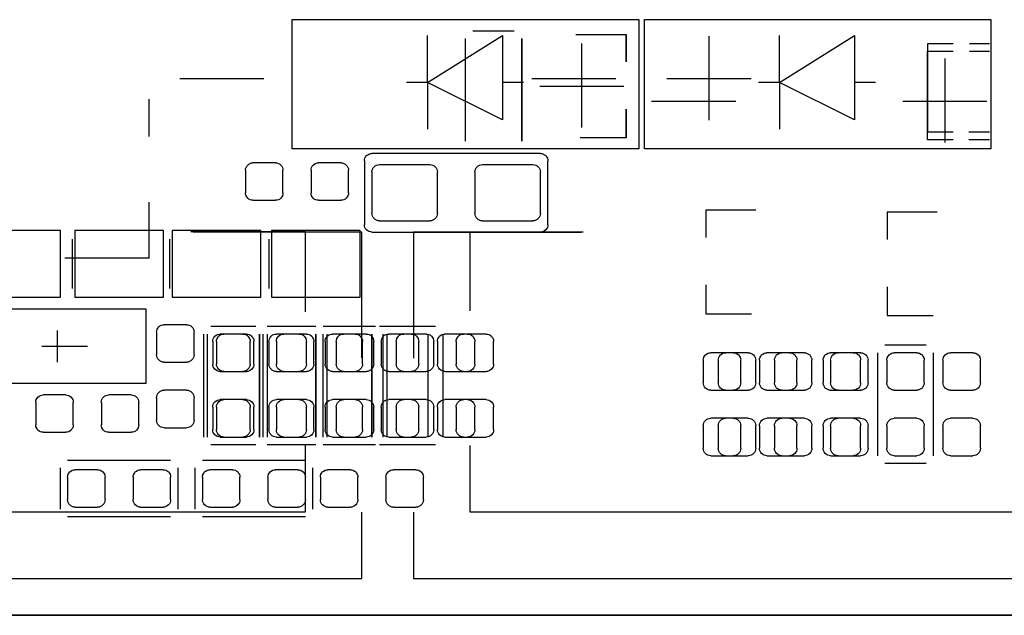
# Model space of a CAD drawing. Header units: inches. Extents: x -2.12 to 5.58, y -1.38 to 1.5.
# Tile 2 of 32: x -1.5 to -0.97, y -1.38 to -1.06. Entities that reach past the tile are written whole.
import ezdxf

# ---------------------------------------------------------------- set-up
doc = ezdxf.new("R2010")
doc.units = ezdxf.units.IN
doc.header["$MEASUREMENT"] = 0
for name, color, linetype in [('INTF_BLUE', 7, 'Continuous'), ('INTF_GREEN_1', 7, 'Continuous'), ('INTF_GREEN_2', 7, 'Continuous'), ('INTF_GREEN_3', 7, 'Continuous'), ('INTF_MAGENTA', 7, 'Continuous'), ('INTF_RED', 7, 'Continuous'), ('INTF_RED_2', 7, 'Continuous'), ('INTF_YELLOW_1', 7, 'Continuous'), ('INTF_YELLOW_2', 7, 'Continuous'), ('INTF_YELLOW_3', 7, 'Continuous'), ('WHITE', 7, 'Continuous')]:
    doc.layers.add(name, color=color, linetype=linetype)

# ---------------------------------------------------------------- blocks, each defined once
blk = doc.blocks.new('DDD71C7C7C9CF9294EF7B95702A5EAB48181DBE0$$$B8A4396250C5687B1D31E70758B30729E1AC4426')
at = {"layer": 'INTF_GREEN_2', "color": 3}
for p, q in [((-261.715, -124.15), (-176.714, -124.15)), ((-176.714, -124.15), (-261.715, -124.15))]:
    blk.add_line(p, q, dxfattribs=at)
at = {"layer": 'INTF_MAGENTA', "color": 6}
for p, q in [((-198.387, -116.065), (-198.387, -117.818)), ((-193.688, -116.065), (-198.387, -116.065)), ((-193.688, -117.818), (-193.688, -116.065)), ((-193.612, -116.065), (-193.612, -117.818)), ((-188.912, -116.065), (-193.612, -116.065)), ((-188.912, -117.818), (-188.912, -116.065)), ((-196.538, -116.281), (-196.538, -117.424)), ((-195.522, -116.916), (-196.538, -116.281)), ((-195.522, -116.916), (-195.522, -116.281)), ((-194.568, -117.427), (-194.568, -116.287)), ((-191.763, -116.281), (-191.763, -117.424)), ((-190.747, -116.916), (-191.763, -116.281)), ((-190.747, -116.916), (-190.747, -116.281)), ((-195.136, -116.87), (-193.995, -116.87)), ((-193.302, -116.87), (-192.161, -116.87)), ((-188.526, -116.87), (-187.386, -116.87)), ((-196.825, -116.916), (-196.538, -116.916)), ((-196.538, -117.424), (-195.522, -116.916)), ((-195.522, -116.916), (-195.237, -116.916)), ((-195.522, -116.916), (-195.522, -117.551)), ((-192.05, -116.916), (-191.763, -116.916)), ((-191.763, -117.424), (-190.747, -116.916)), ((-190.747, -116.916), (-190.461, -116.916)), ((-190.747, -116.916), (-190.747, -117.551)), ((-198.387, -117.818), (-193.688, -117.818)), ((-193.612, -117.818), (-188.912, -117.818)), ((-192.278, -117.881), (-189.992, -117.881)), ((-192.38, -118.847), (-192.38, -117.983)), ((-189.89, -117.983), (-189.89, -118.847)), ((-197.662, -118.678), (-196.983, -118.678)), ((-196.983, -118.678), (-196.983, -119.049)), ((-195.199, -118.653), (-194.52, -118.653)), ((-194.52, -118.653), (-194.52, -119.024)), ((-189.992, -118.948), (-192.278, -118.948)), ((-189.832, -119.832), (-189.832, -118.928)), ((-189.832, -118.928), (-188.628, -118.928)), ((-188.628, -118.928), (-188.628, -119.832)), ((-188.485, -119.832), (-188.485, -118.928)), ((-188.485, -118.928), (-187.282, -118.928)), ((-187.282, -118.928), (-187.282, -119.832)), ((-187.165, -119.832), (-187.165, -118.928)), ((-187.165, -118.928), (-185.961, -118.928)), ((-185.961, -118.928), (-185.961, -119.832)), ((-185.768, -119.832), (-185.768, -118.928)), ((-185.768, -118.928), (-184.564, -118.928)), ((-188.593, -119.046), (-188.593, -119.714)), ((-187.246, -119.046), (-187.246, -119.714)), ((-185.925, -119.046), (-185.925, -119.714)), ((-194.52, -119.666), (-194.52, -120.056)), ((-196.983, -119.692), (-196.983, -120.082)), ((-188.628, -119.832), (-189.832, -119.832)), ((-187.282, -119.832), (-188.485, -119.832)), ((-185.961, -119.832), (-187.165, -119.832)), ((-184.564, -119.832), (-185.768, -119.832)), ((-194.52, -120.056), (-195.141, -120.056)), ((-186.931, -119.996), (-184.721, -119.996)), ((-186.931, -120.999), (-186.931, -119.996)), ((-196.983, -120.082), (-197.605, -120.082)), ((-190.754, -121.73), (-190.754, -120.332)), ((-190.652, -120.231), (-190.094, -120.231)), ((-189.992, -120.332), (-189.992, -121.73)), ((-189.992, -121.73), (-189.992, -120.332)), ((-189.89, -120.231), (-189.332, -120.231)), ((-189.23, -121.73), (-189.23, -120.332)), ((-189.23, -120.332), (-189.23, -121.73)), ((-189.128, -120.231), (-188.57, -120.231)), ((-188.468, -121.73), (-188.468, -120.332)), ((-188.468, -120.332), (-188.468, -121.73)), ((-188.366, -120.231), (-187.808, -120.231)), ((-187.706, -120.332), (-187.706, -121.73)), ((-185.722, -120.282), (-185.722, -120.712)), ((-197.612, -121.984), (-197.612, -120.587)), ((-197.51, -120.485), (-196.952, -120.485)), ((-196.85, -120.587), (-196.85, -121.984)), ((-185.515, -120.498), (-186.136, -120.498)), ((-184.721, -120.999), (-186.931, -120.999)), ((-190.094, -121.831), (-190.652, -121.831)), ((-189.332, -121.831), (-189.89, -121.831)), ((-188.57, -121.831), (-189.128, -121.831)), ((-187.808, -121.831), (-188.366, -121.831)), ((-189.09, -122.047), (-187.693, -122.047)), ((-187.262, -122.047), (-185.864, -122.047)), ((-196.952, -122.085), (-197.51, -122.085)), ((-189.192, -122.707), (-189.192, -122.149)), ((-187.592, -122.149), (-187.592, -122.707)), ((-187.363, -122.707), (-187.363, -122.149)), ((-185.763, -122.149), (-185.763, -122.707)), ((-187.693, -122.809), (-189.09, -122.809)), ((-185.864, -122.809), (-187.262, -122.809))]:
    blk.add_line(p, q, dxfattribs=at)
for centre, start, end in [((-192.278, -117.983), 90, 180), ((-189.992, -117.983), 360, 90), ((-192.278, -118.847), 180, 270), ((-189.992, -118.847), 270, 0)]:
    blk.add_arc(centre, 0.102, start, end, dxfattribs=at)
at = {"layer": 'WHITE', "color": 7}
for p, q in [((-192.176, -118.034), (-191.491, -118.034)), ((-190.779, -118.034), (-190.094, -118.034)), ((-189.573, -118.008), (-189.268, -118.008)), ((-188.684, -118.008), (-188.379, -118.008)), ((-192.278, -118.694), (-192.278, -118.135)), ((-191.389, -118.135), (-191.389, -118.694)), ((-190.881, -118.694), (-190.881, -118.135)), ((-189.992, -118.135), (-189.992, -118.694)), ((-189.674, -118.415), (-189.674, -118.11)), ((-189.167, -118.11), (-189.167, -118.415)), ((-188.786, -118.415), (-188.786, -118.11)), ((-188.278, -118.11), (-188.278, -118.415)), ((-189.268, -118.516), (-189.573, -118.516)), ((-188.379, -118.516), (-188.684, -118.516)), ((-191.491, -118.796), (-192.176, -118.796)), ((-190.094, -118.796), (-190.779, -118.796)), ((-187.477, -120.206), (-187.173, -120.206)), ((-191.287, -120.332), (-190.983, -120.332)), ((-190.525, -120.332), (-190.221, -120.332)), ((-189.763, -120.332), (-189.459, -120.332)), ((-189.001, -120.332), (-188.697, -120.332)), ((-188.239, -120.332), (-187.935, -120.332)), ((-187.579, -120.612), (-187.579, -120.307)), ((-187.071, -120.307), (-187.071, -120.612)), ((-191.389, -120.739), (-191.389, -120.434)), ((-190.881, -120.434), (-190.881, -120.739)), ((-190.627, -120.739), (-190.627, -120.434)), ((-190.119, -120.434), (-190.119, -120.739)), ((-189.865, -120.739), (-189.865, -120.434)), ((-189.357, -120.434), (-189.357, -120.739)), ((-189.103, -120.739), (-189.103, -120.434)), ((-188.595, -120.434), (-188.595, -120.739)), ((-188.341, -120.739), (-188.341, -120.434)), ((-187.833, -120.434), (-187.833, -120.739)), ((-198.145, -120.587), (-197.841, -120.587)), ((-197.383, -120.587), (-197.079, -120.587)), ((-196.621, -120.587), (-196.317, -120.587)), ((-195.859, -120.587), (-195.555, -120.587)), ((-195.097, -120.587), (-194.793, -120.587)), ((-198.247, -120.993), (-198.247, -120.688)), ((-197.739, -120.688), (-197.739, -120.993)), ((-197.485, -120.993), (-197.485, -120.688)), ((-196.977, -120.688), (-196.977, -120.993)), ((-196.723, -120.993), (-196.723, -120.688)), ((-196.215, -120.688), (-196.215, -120.993)), ((-195.961, -120.993), (-195.961, -120.688)), ((-195.453, -120.688), (-195.453, -120.993)), ((-195.199, -120.993), (-195.199, -120.688)), ((-194.691, -120.688), (-194.691, -120.993)), ((-187.173, -120.713), (-187.477, -120.713)), ((-190.983, -120.841), (-191.287, -120.841)), ((-190.221, -120.841), (-190.525, -120.841)), ((-189.459, -120.841), (-189.763, -120.841)), ((-188.697, -120.841), (-189.001, -120.841)), ((-187.935, -120.841), (-188.239, -120.841)), ((-197.841, -121.094), (-198.145, -121.094)), ((-197.079, -121.094), (-197.383, -121.094)), ((-196.317, -121.094), (-196.621, -121.094)), ((-195.555, -121.094), (-195.859, -121.094)), ((-194.793, -121.094), (-195.097, -121.094)), ((-187.477, -121.094), (-187.173, -121.094)), ((-191.287, -121.222), (-190.983, -121.222)), ((-190.525, -121.222), (-190.221, -121.222)), ((-189.763, -121.222), (-189.459, -121.222)), ((-189.001, -121.222), (-188.697, -121.222)), ((-188.239, -121.222), (-187.935, -121.222)), ((-187.579, -121.501), (-187.579, -121.196)), ((-187.071, -121.196), (-187.071, -121.501)), ((-186.83, -121.564), (-186.83, -121.26)), ((-186.728, -121.158), (-186.423, -121.158)), ((-186.322, -121.26), (-186.322, -121.564)), ((-185.941, -121.564), (-185.941, -121.26)), ((-185.839, -121.158), (-185.534, -121.158)), ((-185.433, -121.26), (-185.433, -121.564)), ((-191.389, -121.628), (-191.389, -121.323)), ((-190.881, -121.323), (-190.881, -121.628)), ((-190.627, -121.628), (-190.627, -121.323)), ((-190.119, -121.323), (-190.119, -121.628)), ((-189.865, -121.628), (-189.865, -121.323)), ((-189.357, -121.323), (-189.357, -121.628)), ((-189.103, -121.628), (-189.103, -121.323)), ((-188.595, -121.323), (-188.595, -121.628)), ((-188.341, -121.628), (-188.341, -121.323)), ((-187.833, -121.323), (-187.833, -121.628)), ((-198.145, -121.475), (-197.841, -121.475)), ((-197.383, -121.475), (-197.079, -121.475)), ((-196.621, -121.475), (-196.317, -121.475)), ((-195.859, -121.475), (-195.555, -121.475)), ((-195.097, -121.475), (-194.793, -121.475)), ((-198.247, -121.882), (-198.247, -121.577)), ((-197.739, -121.577), (-197.739, -121.882)), ((-197.485, -121.882), (-197.485, -121.577)), ((-196.977, -121.577), (-196.977, -121.882)), ((-196.723, -121.882), (-196.723, -121.577)), ((-196.215, -121.577), (-196.215, -121.882)), ((-195.961, -121.882), (-195.961, -121.577)), ((-195.453, -121.577), (-195.453, -121.882)), ((-195.199, -121.882), (-195.199, -121.577)), ((-194.691, -121.577), (-194.691, -121.882)), ((-187.173, -121.603), (-187.477, -121.603)), ((-186.423, -121.666), (-186.728, -121.666)), ((-185.534, -121.666), (-185.839, -121.666)), ((-190.983, -121.73), (-191.287, -121.73)), ((-190.221, -121.73), (-190.525, -121.73)), ((-189.459, -121.73), (-189.763, -121.73)), ((-188.697, -121.73), (-189.001, -121.73)), ((-187.935, -121.73), (-188.239, -121.73)), ((-197.841, -121.984), (-198.145, -121.984)), ((-197.079, -121.984), (-197.383, -121.984)), ((-196.317, -121.984), (-196.621, -121.984)), ((-195.555, -121.984), (-195.859, -121.984)), ((-194.793, -121.984), (-195.097, -121.984)), ((-190.589, -122.174), (-190.284, -122.174)), ((-189.7, -122.174), (-189.395, -122.174)), ((-188.989, -122.174), (-188.684, -122.174)), ((-188.1, -122.174), (-187.795, -122.174)), ((-187.16, -122.174), (-186.855, -122.174)), ((-186.271, -122.174), (-185.966, -122.174)), ((-190.69, -122.58), (-190.69, -122.276)), ((-190.183, -122.276), (-190.183, -122.58)), ((-189.802, -122.58), (-189.802, -122.276)), ((-189.293, -122.276), (-189.293, -122.58)), ((-189.09, -122.58), (-189.09, -122.276)), ((-188.582, -122.276), (-188.582, -122.58)), ((-188.201, -122.58), (-188.201, -122.276)), ((-187.693, -122.276), (-187.693, -122.58)), ((-187.262, -122.58), (-187.262, -122.276)), ((-186.754, -122.276), (-186.754, -122.58)), ((-186.373, -122.58), (-186.373, -122.276)), ((-185.864, -122.276), (-185.864, -122.58)), ((-190.284, -122.682), (-190.589, -122.682)), ((-189.395, -122.682), (-189.7, -122.682)), ((-188.684, -122.682), (-188.989, -122.682)), ((-187.795, -122.682), (-188.1, -122.682)), ((-186.855, -122.682), (-187.16, -122.682)), ((-185.966, -122.682), (-186.271, -122.682))]:
    blk.add_line(p, q, dxfattribs=at)
for centre, start, end in [((-192.176, -118.135), 90, 180), ((-191.491, -118.135), 360, 90), ((-190.779, -118.135), 90, 180), ((-190.094, -118.135), 360, 90), ((-189.573, -118.11), 90, 180), ((-189.268, -118.11), 360, 90), ((-188.684, -118.11), 90, 180), ((-188.379, -118.11), 360, 90), ((-189.573, -118.415), 180, 270), ((-189.268, -118.415), 270, 0), ((-188.684, -118.415), 180, 270), ((-188.379, -118.415), 270, 0), ((-192.176, -118.694), 180, 270), ((-191.491, -118.694), 270, 0), ((-190.779, -118.694), 180, 270), ((-190.094, -118.694), 270, 0), ((-187.477, -120.307), 90, 180), ((-187.173, -120.307), 360, 90), ((-191.287, -120.434), 90, 180), ((-190.983, -120.434), 360, 90), ((-190.525, -120.434), 90, 180), ((-190.221, -120.434), 360, 90), ((-189.763, -120.434), 90, 180), ((-189.459, -120.434), 360, 90), ((-189.001, -120.434), 90, 180), ((-188.697, -120.434), 360, 90), ((-188.239, -120.434), 90, 180), ((-187.935, -120.434), 360, 90), ((-198.145, -120.688), 90, 180), ((-197.841, -120.688), 360, 90), ((-197.383, -120.688), 90, 180), ((-197.079, -120.688), 360, 90), ((-196.621, -120.688), 90, 180), ((-196.317, -120.688), 360, 90), ((-195.859, -120.688), 90, 180), ((-195.555, -120.688), 360, 90), ((-195.097, -120.688), 90, 180), ((-194.793, -120.688), 360, 90), ((-191.287, -120.739), 180, 270), ((-190.983, -120.739), 270, 0), ((-190.525, -120.739), 180, 270), ((-190.221, -120.739), 270, 0), ((-189.763, -120.739), 180, 270), ((-189.459, -120.739), 270, 0), ((-189.001, -120.739), 180, 270), ((-188.697, -120.739), 270, 0), ((-188.239, -120.739), 180, 270), ((-187.935, -120.739), 270, 0), ((-187.477, -120.612), 180, 270), ((-187.173, -120.612), 270, 0), ((-198.145, -120.993), 180, 270), ((-197.841, -120.993), 270, 0), ((-197.383, -120.993), 180, 270), ((-197.079, -120.993), 270, 0), ((-196.621, -120.993), 180, 270), ((-196.317, -120.993), 270, 0), ((-195.859, -120.993), 180, 270), ((-195.555, -120.993), 270, 0), ((-195.097, -120.993), 180, 270), ((-194.793, -120.993), 270, 0), ((-187.477, -121.196), 90, 180), ((-187.173, -121.196), 360, 90), ((-191.287, -121.323), 90, 180), ((-190.983, -121.323), 360, 90), ((-190.525, -121.323), 90, 180), ((-190.221, -121.323), 360, 90), ((-189.763, -121.323), 90, 180), ((-189.459, -121.323), 360, 90), ((-189.001, -121.323), 90, 180), ((-188.697, -121.323), 360, 90), ((-188.239, -121.323), 90, 180), ((-187.935, -121.323), 360, 90), ((-186.728, -121.26), 90, 180), ((-186.423, -121.26), 360, 90), ((-185.839, -121.26), 90, 180), ((-185.534, -121.26), 360, 90), ((-198.145, -121.577), 90, 180), ((-197.841, -121.577), 360, 90), ((-197.383, -121.577), 90, 180), ((-197.079, -121.577), 360, 90), ((-196.621, -121.577), 90, 180), ((-196.317, -121.577), 360, 90), ((-195.859, -121.577), 90, 180), ((-195.555, -121.577), 360, 90), ((-195.097, -121.577), 90, 180), ((-194.793, -121.577), 360, 90), ((-187.477, -121.501), 180, 270), ((-187.173, -121.501), 270, 0), ((-191.287, -121.628), 180, 270), ((-190.983, -121.628), 270, 0), ((-190.525, -121.628), 180, 270), ((-190.221, -121.628), 270, 0), ((-189.763, -121.628), 180, 270), ((-189.459, -121.628), 270, 0), ((-189.001, -121.628), 180, 270), ((-188.697, -121.628), 270, 0), ((-188.239, -121.628), 180, 270), ((-187.935, -121.628), 270, 0), ((-186.728, -121.564), 180, 270), ((-186.423, -121.564), 270, 0), ((-185.839, -121.564), 180, 270), ((-185.534, -121.564), 270, 0), ((-198.145, -121.882), 180, 270), ((-197.841, -121.882), 270, 0), ((-197.383, -121.882), 180, 270), ((-197.079, -121.882), 270, 0), ((-196.621, -121.882), 180, 270), ((-196.317, -121.882), 270, 0), ((-195.859, -121.882), 180, 270), ((-195.555, -121.882), 270, 0), ((-195.097, -121.882), 180, 270), ((-194.793, -121.882), 270, 0), ((-190.589, -122.276), 90, 180), ((-190.284, -122.276), 360, 90), ((-189.7, -122.276), 90, 180), ((-189.395, -122.276), 360, 90), ((-188.989, -122.276), 90, 180), ((-188.684, -122.276), 360, 90), ((-188.1, -122.276), 90, 180), ((-187.795, -122.276), 360, 90), ((-187.16, -122.276), 90, 180), ((-186.855, -122.276), 360, 90), ((-186.271, -122.276), 90, 180), ((-185.966, -122.276), 360, 90), ((-190.589, -122.58), 180, 270), ((-190.284, -122.58), 270, 0), ((-189.7, -122.58), 180, 270), ((-189.395, -122.58), 270, 0), ((-188.989, -122.58), 180, 270), ((-188.684, -122.58), 270, 0), ((-188.1, -122.58), 180, 270), ((-187.795, -122.58), 270, 0), ((-187.16, -122.58), 180, 270), ((-186.855, -122.58), 270, 0), ((-186.271, -122.58), 180, 270), ((-185.966, -122.58), 270, 0)]:
    blk.add_arc(centre, 0.102, start, end, dxfattribs=at)
blk = doc.blocks.new('S70CR100-TOP')
at = {"color": 0}
blk.add_blockref('DDD71C7C7C9CF9294EF7B95702A5EAB48181DBE0$$$B8A4396250C5687B1D31E70758B30729E1AC4426', (0, 0), dxfattribs=at)
blk = doc.blocks.new('3873F21D59116B9BB77B534D235B23D2048C078A$$$B8A4396250C5687B1D31E70758B30729E1AC4426')
at = {"layer": 'INTF_BLUE', "color": 5}
for p, q in [((-193.44, -116.2655), (-193.44, -116.6365)), ((-192.7609, -116.2655), (-193.44, -116.2655)), ((-192.024, -116.3193), (-192.024, -117.7163)), ((-191.3636, -116.2177), (-191.9224, -116.2177)), ((-191.262, -117.7163), (-191.262, -116.3193)), ((-198.1005, -116.4924), (-198.3722, -116.4924)), ((-197.532, -116.4924), (-197.8762, -116.4924)), ((-197.532, -117.6956), (-197.532, -116.4924)), ((-186.9694, -117.6528), (-186.9694, -117.1448)), ((-193.44, -117.2787), (-193.44, -117.6685)), ((-193.44, -117.6685), (-192.8185, -117.6685)), ((-198.3722, -117.6956), (-198.09, -117.6956)), ((-197.8762, -117.6956), (-197.532, -117.6956)), ((-191.9224, -117.8179), (-191.3636, -117.8179)), ((-186.9694, -119.3038), (-186.9694, -118.5418)), ((-192.8573, -118.949), (-190.5552, -118.949)), ((-190.5552, -118.949), (-190.5552, -120.6598)), ((-189.855, -120.6552), (-189.855, -118.949)), ((-189.855, -118.949), (-187.5685, -118.949)), ((-186.9694, -119.3038), (-185.8264, -119.3038)), ((-190.5552, -122.749), (-190.5552, -123.649)), ((-189.855, -123.649), (-189.855, -122.749)), ((-190.5552, -123.649), (-210.1552, -123.649)), ((-182.255, -123.649), (-189.855, -123.649))]:
    blk.add_line(p, q, dxfattribs=at)
at = {"layer": 'INTF_YELLOW_3', "color": 2}
for p, q in [((-261.715, -124.15), (-176.714, -124.15)), ((-176.714, -124.15), (-261.715, -124.15))]:
    blk.add_line(p, q, dxfattribs=at)
blk = doc.blocks.new('S70CR100-BOT')
at = {"color": 0}
blk.add_blockref('3873F21D59116B9BB77B534D235B23D2048C078A$$$B8A4396250C5687B1D31E70758B30729E1AC4426', (0, 0), dxfattribs=at)
blk = doc.blocks.new('31673240982F5778DC3FB12357F58391CCFCB263$$$B8A4396250C5687B1D31E70758B30729E1AC4426')
at = {"layer": 'INTF_GREEN_1', "color": 3}
for p, q in [((-193.44, -116.2655), (-193.44, -116.631)), ((-192.7675, -116.2655), (-193.44, -116.2655)), ((-192.024, -116.3193), (-192.024, -117.7163)), ((-191.3636, -116.2177), (-191.9224, -116.2177)), ((-191.262, -117.7163), (-191.262, -116.3193)), ((-198.1005, -116.3908), (-198.3722, -116.3908)), ((-197.532, -116.3908), (-197.8762, -116.3908)), ((-197.532, -117.594), (-197.532, -116.3908)), ((-186.9694, -117.6528), (-186.9694, -117.1448)), ((-193.44, -117.2934), (-193.44, -117.6685)), ((-198.3722, -117.594), (-198.09, -117.594)), ((-197.8762, -117.594), (-197.532, -117.594)), ((-193.44, -117.6685), (-192.8266, -117.6685)), ((-191.9224, -117.8179), (-191.3636, -117.8179)), ((-186.9694, -119.3038), (-186.9694, -118.5418)), ((-186.9694, -119.3038), (-185.8264, -119.3038))]:
    blk.add_line(p, q, dxfattribs=at)
at = {"layer": 'INTF_RED_2', "color": 1}
blk.add_line((-176.714, -124.15), (-261.715, -124.15), dxfattribs=at)
at = {"layer": 'INTF_YELLOW_2', "color": 2}
for p, q in [((-193.44, -116.2655), (-193.44, -116.6365)), ((-192.7609, -116.2655), (-193.44, -116.2655)), ((-192.024, -116.3193), (-192.024, -117.7163)), ((-191.3636, -116.2177), (-191.9224, -116.2177)), ((-191.262, -117.7163), (-191.262, -116.3193)), ((-198.1005, -116.3908), (-198.3722, -116.3908)), ((-197.532, -116.3908), (-197.8762, -116.3908)), ((-197.532, -117.594), (-197.532, -116.3908)), ((-186.9694, -117.6528), (-186.9694, -117.1448)), ((-193.44, -117.2787), (-193.44, -117.6685)), ((-198.3722, -117.594), (-198.09, -117.594)), ((-197.8762, -117.594), (-197.532, -117.594)), ((-193.44, -117.6685), (-192.8185, -117.6685)), ((-191.9224, -117.8179), (-191.3636, -117.8179)), ((-186.9694, -119.3038), (-186.9694, -118.5418)), ((-191.3252, -118.949), (-192.8292, -118.949)), ((-191.3252, -120.015), (-191.3252, -118.949)), ((-187.5351, -118.9391), (-189.085, -118.9391)), ((-189.085, -118.9391), (-189.085, -120.029)), ((-186.9694, -119.3038), (-185.8264, -119.3038)), ((-191.3252, -122.749), (-191.3252, -121.844)), ((-189.085, -121.8291), (-189.085, -122.7491)), ((-209.3852, -122.749), (-191.3252, -122.749)), ((-189.085, -122.7491), (-183.025, -122.7491))]:
    blk.add_line(p, q, dxfattribs=at)
blk = doc.blocks.new('S70CR110-BOT')
at = {"color": 0}
blk.add_blockref('31673240982F5778DC3FB12357F58391CCFCB263$$$B8A4396250C5687B1D31E70758B30729E1AC4426', (0, 0), dxfattribs=at)
blk = doc.blocks.new('FE1B2A364973CD4E62792E9A41617DEF1B491828$$$B8A4396250C5687B1D31E70758B30729E1AC4426')
at = {"layer": 'INTF_GREEN_3', "color": 3}
for p, q in [((-192.176, -118.034), (-191.491, -118.034)), ((-190.779, -118.034), (-190.094, -118.034)), ((-189.573, -118.008), (-189.268, -118.008)), ((-188.684, -118.008), (-188.379, -118.008)), ((-192.278, -118.694), (-192.278, -118.135)), ((-191.389, -118.135), (-191.389, -118.694)), ((-190.881, -118.694), (-190.881, -118.135)), ((-189.992, -118.135), (-189.992, -118.694)), ((-189.674, -118.415), (-189.674, -118.11)), ((-189.167, -118.11), (-189.167, -118.415)), ((-188.786, -118.415), (-188.786, -118.11)), ((-188.278, -118.11), (-188.278, -118.415)), ((-189.268, -118.516), (-189.573, -118.516)), ((-188.379, -118.516), (-188.684, -118.516)), ((-191.491, -118.796), (-192.176, -118.796)), ((-190.094, -118.796), (-190.779, -118.796)), ((-187.477, -120.206), (-187.173, -120.206)), ((-191.541, -120.332), (-191.237, -120.332)), ((-190.729, -120.332), (-190.424, -120.332)), ((-189.916, -120.332), (-189.611, -120.332)), ((-189.103, -120.332), (-188.798, -120.332)), ((-188.29, -120.332), (-187.985, -120.332)), ((-187.579, -120.612), (-187.579, -120.307)), ((-187.071, -120.307), (-187.071, -120.612)), ((-191.643, -120.739), (-191.643, -120.434)), ((-191.135, -120.434), (-191.135, -120.739)), ((-190.83, -120.739), (-190.83, -120.434)), ((-190.322, -120.434), (-190.322, -120.739)), ((-190.017, -120.739), (-190.017, -120.434)), ((-189.509, -120.434), (-189.509, -120.739)), ((-189.205, -120.739), (-189.205, -120.434)), ((-188.697, -120.434), (-188.697, -120.739)), ((-188.392, -120.739), (-188.392, -120.434)), ((-187.884, -120.434), (-187.884, -120.739)), ((-198.145, -120.587), (-197.841, -120.587)), ((-197.383, -120.587), (-197.079, -120.587)), ((-196.52, -120.587), (-196.215, -120.587)), ((-195.656, -120.587), (-195.351, -120.587)), ((-194.894, -120.587), (-194.589, -120.587)), ((-198.247, -120.993), (-198.247, -120.688)), ((-197.739, -120.688), (-197.739, -120.993)), ((-197.485, -120.993), (-197.485, -120.688)), ((-196.977, -120.688), (-196.977, -120.993)), ((-196.621, -120.993), (-196.621, -120.688)), ((-196.113, -120.688), (-196.113, -120.993)), ((-195.758, -120.993), (-195.758, -120.688)), ((-195.25, -120.688), (-195.25, -120.993)), ((-194.996, -120.993), (-194.996, -120.688)), ((-194.488, -120.688), (-194.488, -120.993)), ((-187.173, -120.713), (-187.477, -120.713)), ((-191.237, -120.841), (-191.541, -120.841)), ((-190.424, -120.841), (-190.729, -120.841)), ((-189.611, -120.841), (-189.916, -120.841)), ((-188.798, -120.841), (-189.103, -120.841)), ((-187.985, -120.841), (-188.29, -120.841)), ((-197.841, -121.094), (-198.145, -121.094)), ((-197.079, -121.094), (-197.383, -121.094)), ((-196.215, -121.094), (-196.52, -121.094)), ((-195.351, -121.094), (-195.656, -121.094)), ((-194.589, -121.094), (-194.894, -121.094)), ((-187.477, -121.094), (-187.173, -121.094)), ((-191.541, -121.222), (-191.237, -121.222)), ((-190.729, -121.222), (-190.424, -121.222)), ((-189.916, -121.222), (-189.611, -121.222)), ((-189.103, -121.222), (-188.798, -121.222)), ((-188.29, -121.222), (-187.985, -121.222)), ((-187.579, -121.501), (-187.579, -121.196)), ((-187.071, -121.196), (-187.071, -121.501)), ((-186.83, -121.564), (-186.83, -121.26)), ((-186.728, -121.158), (-186.423, -121.158)), ((-186.322, -121.26), (-186.322, -121.564)), ((-185.941, -121.564), (-185.941, -121.26)), ((-185.839, -121.158), (-185.534, -121.158)), ((-185.433, -121.26), (-185.433, -121.564)), ((-191.643, -121.628), (-191.643, -121.323)), ((-191.135, -121.323), (-191.135, -121.628)), ((-190.83, -121.628), (-190.83, -121.323)), ((-190.322, -121.323), (-190.322, -121.628)), ((-190.017, -121.628), (-190.017, -121.323)), ((-189.509, -121.323), (-189.509, -121.628)), ((-189.205, -121.628), (-189.205, -121.323)), ((-188.697, -121.323), (-188.697, -121.628)), ((-188.392, -121.628), (-188.392, -121.323)), ((-187.884, -121.323), (-187.884, -121.628)), ((-198.145, -121.475), (-197.841, -121.475)), ((-197.383, -121.475), (-197.079, -121.475)), ((-196.52, -121.475), (-196.215, -121.475)), ((-195.656, -121.475), (-195.351, -121.475)), ((-194.894, -121.475), (-194.589, -121.475)), ((-198.247, -121.882), (-198.247, -121.577)), ((-197.739, -121.577), (-197.739, -121.882)), ((-197.485, -121.882), (-197.485, -121.577)), ((-196.977, -121.577), (-196.977, -121.882)), ((-196.621, -121.882), (-196.621, -121.577)), ((-196.113, -121.577), (-196.113, -121.882)), ((-195.758, -121.882), (-195.758, -121.577)), ((-195.25, -121.577), (-195.25, -121.882)), ((-194.996, -121.882), (-194.996, -121.577)), ((-194.488, -121.577), (-194.488, -121.882)), ((-187.173, -121.603), (-187.477, -121.603)), ((-186.423, -121.666), (-186.728, -121.666)), ((-185.534, -121.666), (-185.839, -121.666)), ((-191.237, -121.73), (-191.541, -121.73)), ((-190.424, -121.73), (-190.729, -121.73)), ((-189.611, -121.73), (-189.916, -121.73)), ((-188.798, -121.73), (-189.103, -121.73)), ((-187.985, -121.73), (-188.29, -121.73)), ((-197.841, -121.984), (-198.145, -121.984)), ((-197.079, -121.984), (-197.383, -121.984)), ((-196.215, -121.984), (-196.52, -121.984)), ((-195.351, -121.984), (-195.656, -121.984)), ((-194.589, -121.984), (-194.894, -121.984)), ((-190.589, -122.174), (-190.284, -122.174)), ((-189.7, -122.174), (-189.395, -122.174)), ((-188.989, -122.174), (-188.684, -122.174)), ((-188.1, -122.174), (-187.795, -122.174)), ((-187.16, -122.174), (-186.855, -122.174)), ((-186.271, -122.174), (-185.966, -122.174)), ((-190.69, -122.58), (-190.69, -122.276)), ((-190.183, -122.276), (-190.183, -122.58)), ((-189.802, -122.58), (-189.802, -122.276)), ((-189.293, -122.276), (-189.293, -122.58)), ((-189.09, -122.58), (-189.09, -122.276)), ((-188.582, -122.276), (-188.582, -122.58)), ((-188.201, -122.58), (-188.201, -122.276)), ((-187.693, -122.276), (-187.693, -122.58)), ((-187.262, -122.58), (-187.262, -122.276)), ((-186.754, -122.276), (-186.754, -122.58)), ((-186.373, -122.58), (-186.373, -122.276)), ((-185.864, -122.276), (-185.864, -122.58)), ((-190.284, -122.682), (-190.589, -122.682)), ((-189.395, -122.682), (-189.7, -122.682)), ((-188.684, -122.682), (-188.989, -122.682)), ((-187.795, -122.682), (-188.1, -122.682)), ((-186.855, -122.682), (-187.16, -122.682)), ((-185.966, -122.682), (-186.271, -122.682))]:
    blk.add_line(p, q, dxfattribs=at)
for centre, start, end in [((-192.176, -118.135), 90, 180), ((-191.491, -118.135), 360, 90), ((-190.779, -118.135), 90, 180), ((-190.094, -118.135), 360, 90), ((-189.573, -118.11), 90, 180), ((-189.268, -118.11), 360, 90), ((-188.684, -118.11), 90, 180), ((-188.379, -118.11), 360, 90), ((-189.573, -118.415), 180, 270), ((-189.268, -118.415), 270, 0), ((-188.684, -118.415), 180, 270), ((-188.379, -118.415), 270, 0), ((-192.176, -118.694), 180, 270), ((-191.491, -118.694), 270, 0), ((-190.779, -118.694), 180, 270), ((-190.094, -118.694), 270, 0), ((-187.477, -120.307), 90, 180), ((-187.173, -120.307), 360, 90), ((-191.541, -120.434), 90, 180), ((-191.237, -120.434), 360, 90), ((-190.729, -120.434), 90, 180), ((-190.424, -120.434), 360, 90), ((-189.916, -120.434), 90, 180), ((-189.611, -120.434), 360, 90), ((-189.103, -120.434), 90, 180), ((-188.798, -120.434), 360, 90), ((-188.29, -120.434), 90, 180), ((-187.985, -120.434), 360, 90), ((-198.145, -120.688), 90, 180), ((-197.841, -120.688), 360, 90), ((-197.383, -120.688), 90, 180), ((-197.079, -120.688), 360, 90), ((-196.52, -120.688), 90, 180), ((-196.215, -120.688), 360, 90), ((-195.656, -120.688), 90, 180), ((-195.351, -120.688), 360, 90), ((-194.894, -120.688), 90, 180), ((-194.589, -120.688), 360, 90), ((-191.541, -120.739), 180, 270), ((-191.237, -120.739), 270, 0), ((-190.729, -120.739), 180, 270), ((-190.424, -120.739), 270, 0), ((-189.916, -120.739), 180, 270), ((-189.611, -120.739), 270, 0), ((-189.103, -120.739), 180, 270), ((-188.798, -120.739), 270, 0), ((-188.29, -120.739), 180, 270), ((-187.985, -120.739), 270, 0), ((-187.477, -120.612), 180, 270), ((-187.173, -120.612), 270, 0), ((-198.145, -120.993), 180, 270), ((-197.841, -120.993), 270, 0), ((-197.383, -120.993), 180, 270), ((-197.079, -120.993), 270, 0), ((-196.52, -120.993), 180, 270), ((-196.215, -120.993), 270, 0), ((-195.656, -120.993), 180, 270), ((-195.351, -120.993), 270, 0), ((-194.894, -120.993), 180, 270), ((-194.589, -120.993), 270, 0), ((-187.477, -121.196), 90, 180), ((-187.173, -121.196), 360, 90), ((-191.541, -121.323), 90, 180), ((-191.237, -121.323), 360, 90), ((-190.729, -121.323), 90, 180), ((-190.424, -121.323), 360, 90), ((-189.916, -121.323), 90, 180), ((-189.611, -121.323), 360, 90), ((-189.103, -121.323), 90, 180), ((-188.798, -121.323), 360, 90), ((-188.29, -121.323), 90, 180), ((-187.985, -121.323), 360, 90), ((-186.728, -121.26), 90, 180), ((-186.423, -121.26), 360, 90), ((-185.839, -121.26), 90, 180), ((-185.534, -121.26), 360, 90), ((-198.145, -121.577), 90, 180), ((-197.841, -121.577), 360, 90), ((-197.383, -121.577), 90, 180), ((-197.079, -121.577), 360, 90), ((-196.52, -121.577), 90, 180), ((-196.215, -121.577), 360, 90), ((-195.656, -121.577), 90, 180), ((-195.351, -121.577), 360, 90), ((-194.894, -121.577), 90, 180), ((-194.589, -121.577), 360, 90), ((-187.477, -121.501), 180, 270), ((-187.173, -121.501), 270, 0), ((-191.541, -121.628), 180, 270), ((-191.237, -121.628), 270, 0), ((-190.729, -121.628), 180, 270), ((-190.424, -121.628), 270, 0), ((-189.916, -121.628), 180, 270), ((-189.611, -121.628), 270, 0), ((-189.103, -121.628), 180, 270), ((-188.798, -121.628), 270, 0), ((-188.29, -121.628), 180, 270), ((-187.985, -121.628), 270, 0), ((-186.728, -121.564), 180, 270), ((-186.423, -121.564), 270, 0), ((-185.839, -121.564), 180, 270), ((-185.534, -121.564), 270, 0), ((-198.145, -121.882), 180, 270), ((-197.841, -121.882), 270, 0), ((-197.383, -121.882), 180, 270), ((-197.079, -121.882), 270, 0), ((-196.52, -121.882), 180, 270), ((-196.215, -121.882), 270, 0), ((-195.656, -121.882), 180, 270), ((-195.351, -121.882), 270, 0), ((-194.894, -121.882), 180, 270), ((-194.589, -121.882), 270, 0), ((-190.589, -122.276), 90, 180), ((-190.284, -122.276), 360, 90), ((-189.7, -122.276), 90, 180), ((-189.395, -122.276), 360, 90), ((-188.989, -122.276), 90, 180), ((-188.684, -122.276), 360, 90), ((-188.1, -122.276), 90, 180), ((-187.795, -122.276), 360, 90), ((-187.16, -122.276), 90, 180), ((-186.855, -122.276), 360, 90), ((-186.271, -122.276), 90, 180), ((-185.966, -122.276), 360, 90), ((-190.589, -122.58), 180, 270), ((-190.284, -122.58), 270, 0), ((-189.7, -122.58), 180, 270), ((-189.395, -122.58), 270, 0), ((-188.989, -122.58), 180, 270), ((-188.684, -122.58), 270, 0), ((-188.1, -122.58), 180, 270), ((-187.795, -122.58), 270, 0), ((-187.16, -122.58), 180, 270), ((-186.855, -122.58), 270, 0), ((-186.271, -122.58), 180, 270), ((-185.966, -122.58), 270, 0)]:
    blk.add_arc(centre, 0.102, start, end, dxfattribs=at)
at = {"layer": 'INTF_RED', "color": 1}
blk.add_line((-176.714, -124.15), (-261.715, -124.15), dxfattribs=at)
at = {"layer": 'INTF_YELLOW_1', "color": 2}
for p, q in [((-198.387, -116.065), (-198.387, -117.818)), ((-193.688, -116.065), (-198.387, -116.065)), ((-193.688, -117.818), (-193.688, -116.065)), ((-193.612, -116.065), (-193.612, -117.818)), ((-188.912, -116.065), (-193.612, -116.065)), ((-188.912, -117.818), (-188.912, -116.065)), ((-196.538, -116.281), (-196.538, -117.424)), ((-195.522, -116.916), (-196.538, -116.281)), ((-195.522, -116.916), (-195.522, -116.281)), ((-191.763, -116.281), (-191.763, -117.424)), ((-190.747, -116.916), (-191.763, -116.281)), ((-190.747, -116.916), (-190.747, -116.281)), ((-192.84, -117.529), (-192.841, -116.388)), ((-197.768, -117.732), (-197.768, -116.592)), ((-188.526, -116.87), (-187.386, -116.87)), ((-196.825, -116.916), (-196.538, -116.916)), ((-196.538, -117.424), (-195.522, -116.916)), ((-195.522, -116.916), (-195.239, -116.916)), ((-195.522, -116.916), (-195.522, -117.551)), ((-193.409, -116.971), (-192.268, -116.971)), ((-192.05, -116.916), (-191.763, -116.916)), ((-191.763, -117.424), (-190.747, -116.916)), ((-190.747, -116.916), (-190.464, -116.916)), ((-190.747, -116.916), (-190.747, -117.551)), ((-198.336, -117.174), (-197.196, -117.174)), ((-194.927, -117.175), (-193.787, -117.175)), ((-198.387, -117.818), (-193.688, -117.818)), ((-193.612, -117.818), (-188.912, -117.818)), ((-192.278, -117.881), (-189.992, -117.881)), ((-192.38, -118.847), (-192.38, -117.983)), ((-189.89, -117.983), (-189.89, -118.847)), ((-197.656, -118.678), (-196.983, -118.678)), ((-196.983, -118.678), (-196.983, -119.044)), ((-195.192, -118.653), (-194.52, -118.653)), ((-194.52, -118.653), (-194.52, -119.019)), ((-189.992, -118.948), (-192.278, -118.948)), ((-189.832, -118.928), (-188.628, -118.928)), ((-189.832, -119.832), (-189.832, -118.928)), ((-188.628, -118.928), (-188.628, -119.832)), ((-188.485, -118.928), (-187.282, -118.928)), ((-188.485, -119.832), (-188.485, -118.928)), ((-187.282, -118.928), (-187.282, -119.832)), ((-187.165, -118.928), (-185.961, -118.928)), ((-187.165, -119.832), (-187.165, -118.928)), ((-185.961, -118.928), (-185.961, -119.832)), ((-185.768, -118.928), (-184.564, -118.928)), ((-185.768, -119.832), (-185.768, -118.928)), ((-188.593, -119.046), (-188.593, -119.714)), ((-187.246, -119.046), (-187.246, -119.714)), ((-185.925, -119.046), (-185.925, -119.714)), ((-196.983, -119.706), (-196.983, -120.082)), ((-194.52, -119.681), (-194.52, -120.056)), ((-188.628, -119.832), (-189.832, -119.832)), ((-187.282, -119.832), (-188.485, -119.832)), ((-185.961, -119.832), (-187.165, -119.832)), ((-184.564, -119.832), (-185.768, -119.832)), ((-194.52, -120.056), (-195.133, -120.056)), ((-186.931, -119.996), (-184.721, -119.996)), ((-186.931, -120.999), (-186.931, -119.996)), ((-196.983, -120.082), (-197.597, -120.082)), ((-190.957, -121.73), (-190.957, -120.332)), ((-190.856, -120.231), (-190.297, -120.231)), ((-190.195, -120.332), (-190.195, -121.73)), ((-190.144, -121.73), (-190.144, -120.332)), ((-190.043, -120.231), (-189.484, -120.231)), ((-189.382, -120.332), (-189.382, -121.73)), ((-189.332, -121.73), (-189.332, -120.332)), ((-189.23, -120.231), (-188.671, -120.231)), ((-188.57, -120.332), (-188.57, -121.73)), ((-188.519, -121.73), (-188.519, -120.332)), ((-188.417, -120.231), (-187.858, -120.231)), ((-187.757, -120.332), (-187.757, -121.73)), ((-185.722, -120.282), (-185.722, -120.712)), ((-197.612, -121.984), (-197.612, -120.587)), ((-197.51, -120.485), (-196.952, -120.485)), ((-196.85, -120.587), (-196.85, -121.984)), ((-185.515, -120.498), (-186.136, -120.498)), ((-184.721, -120.999), (-186.931, -120.999)), ((-190.297, -121.831), (-190.856, -121.831)), ((-189.484, -121.831), (-190.043, -121.831)), ((-188.671, -121.831), (-189.23, -121.831)), ((-187.858, -121.831), (-188.417, -121.831)), ((-189.09, -122.047), (-187.693, -122.047)), ((-187.262, -122.047), (-185.864, -122.047)), ((-196.952, -122.085), (-197.51, -122.085)), ((-189.192, -122.707), (-189.192, -122.149)), ((-187.592, -122.149), (-187.592, -122.707)), ((-187.363, -122.707), (-187.363, -122.149)), ((-185.763, -122.149), (-185.763, -122.707)), ((-187.693, -122.809), (-189.09, -122.809)), ((-185.864, -122.809), (-187.262, -122.809))]:
    blk.add_line(p, q, dxfattribs=at)
for centre, start, end in [((-192.278, -117.983), 90, 180), ((-189.992, -117.983), 360, 90), ((-192.278, -118.847), 180, 270), ((-189.992, -118.847), 270, 0)]:
    blk.add_arc(centre, 0.102, start, end, dxfattribs=at)
blk = doc.blocks.new('S70CR110-TOP')
at = {"color": 0}
blk.add_blockref('FE1B2A364973CD4E62792E9A41617DEF1B491828$$$B8A4396250C5687B1D31E70758B30729E1AC4426', (0, 0), dxfattribs=at)
blk = doc.blocks.new('S70CR100_STACK_ASSY_ASM')
at = {"color": 0, "extrusion": (0, 0, -1), "rotation": 1.14827544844e-05}
blk.add_blockref('S70CR100-TOP', (223.214, 89.15), dxfattribs=at)
at = {"color": 0, "extrusion": (0, 0, -1)}
for name, p in [('S70CR110-BOT', (223.214, 89.15, -1)), ('S70CR100-BOT', (223.215, 89.15, -1)), ('S70CR110-TOP', (223.214, 89.15))]:
    blk.add_blockref(name, p, dxfattribs=at)

msp = doc.modelspace()

# ---------------------------------------------------------------- block references
at = {"xscale": 0.0393700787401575, "yscale": 0.0393700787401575, "zscale": 0.0393700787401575}
msp.add_blockref('S70CR100_STACK_ASSY_ASM', (0, 0), dxfattribs=at)

doc.saveas('drawing.dxf')
